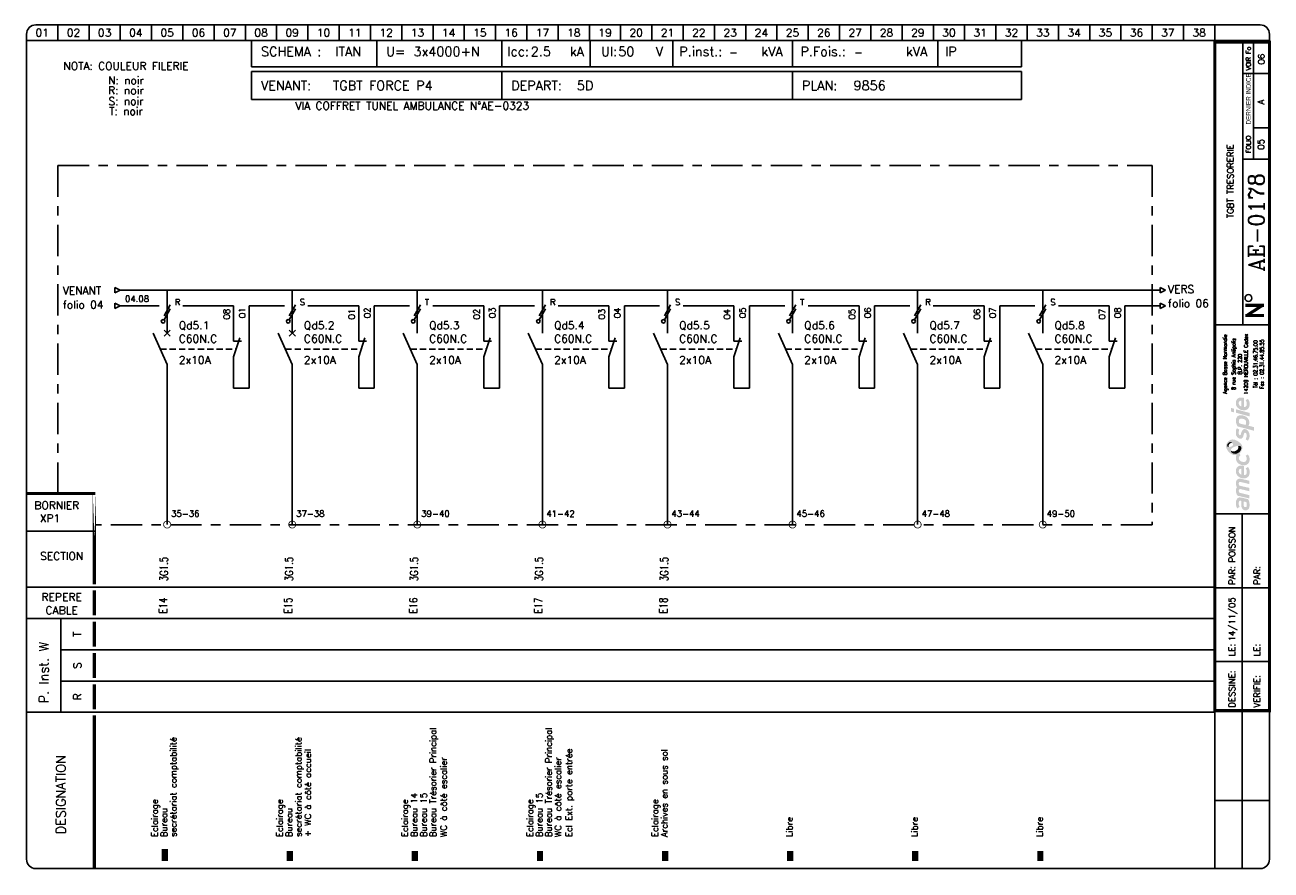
# Model space of a CAD drawing. Header units: millimetres. Extents: x 0 to 398, y -1 to 270.
import ezdxf
from ezdxf.enums import TextEntityAlignment as Align

# ---------------------------------------------------------------- set-up
doc = ezdxf.new("R2010")
doc.units = ezdxf.units.MM
doc.header["$LTSCALE"] = 20
doc.header["$MEASUREMENT"] = 0
doc.linetypes.add('AXES', pattern=[0.95, 0.5, -0.15, 0.15, -0.15])
doc.linetypes.add('DISCONTINU', pattern=[0.15, 0.1, -0.05])
for name, color, linetype in [('POINTILLE', 5, 'DISCONTINU'), ('TEXTE', 3, 'Continuous'), ('TRAIAXE', 6, 'AXES'), ('TRAIFIN', 1, 'Continuous'), ('TRAIGROS', 2, 'Continuous'), ('TRAIMOY', 4, 'Continuous')]:
    doc.layers.add(name, color=color, linetype=linetype)
doc.styles.add('ROMANC', font='romanc')
doc.styles.add('ROMANS8', font='ROMANS8.shx')
doc.styles.get("Standard").update_dxf_attribs({"font": 'simplex.shx'})
doc.styles.add('TEXTE', font='txt8', dxfattribs={"height": 2.5})
doc.styles.add('TXT', font='txt', dxfattribs={"width": 0.8})

# ---------------------------------------------------------------- blocks, each defined once
blk = doc.blocks.new('CART')
at = {"layer": 'TEXTE', "color": 7}
for p, q in [((72.02, 264.91), (72.02, 256.49)), ((112.02, 264.91), (112.02, 256.49)), ((152.02, 264.91), (152.02, 256.49)), ((180.26, 264.91), (180.26, 256.49)), ((206.73, 264.91), (206.73, 256.49)), ((244.98, 264.91), (244.98, 256.49)), ((291.46, 264.91), (291.46, 256.49)), ((318.22, 264.91), (318.22, 256.49)), ((318.22, 256.49), (72.02, 256.49)), ((72, 255), (318.25, 255)), ((72, 246), (72, 255)), ((152, 255), (152, 246)), ((245, 255), (245, 246)), ((318.25, 255), (318.25, 246)), ((318.25, 246), (72, 246)), ((11.02, 79.91), (11.02, 49.91))]:
    blk.add_line(p, q, dxfattribs=at)
at = {"layer": 'TEXTE', "color": 7, "const_width": 1}
for points in [[(395.77, 180.16), (389.77, 180.16)], [(390.27, 176.91), (395.27, 180.16)], [(395.77, 176.91), (389.77, 176.91)]]:
    blk.add_lwpolyline(points, dxfattribs=at)
at = {"layer": 'TEXTE', "color": 7}
blk.add_circle((390.78, 182.5), 1.08, dxfattribs=at)
at = {"layer": 'TRAIAXE', "color": 6}
for p, q in [((10.02, 224.91), (360.02, 224.91)), ((10.02, 119.91), (10.02, 224.91)), ((360.02, 224.91), (360.02, 109.91)), ((360.02, 109.91), (22.02, 109.91))]:
    blk.add_line(p, q, dxfattribs=at)
at = {"layer": 'TRAIFIN', "color": 7}
for p, q in [((10.02, 269.91), (10.02, 264.91)), ((20.02, 269.91), (20.02, 264.91)), ((30.02, 269.91), (30.02, 264.91)), ((40.02, 269.91), (40.02, 264.91)), ((50.02, 269.91), (50.02, 264.91)), ((60.02, 269.91), (60.02, 264.91)), ((70.02, 269.91), (70.02, 264.91)), ((80.02, 269.91), (80.02, 264.91)), ((90.02, 269.91), (90.02, 264.91)), ((100.02, 269.91), (100.02, 264.91)), ((110.02, 269.91), (110.02, 264.91)), ((120.02, 269.91), (120.02, 264.91)), ((130.02, 269.91), (130.02, 264.91)), ((140.02, 269.91), (140.02, 264.91)), ((150.02, 269.91), (150.02, 264.91)), ((160.02, 269.91), (160.02, 264.91)), ((170.02, 269.91), (170.02, 264.91)), ((180.02, 269.91), (180.02, 264.91)), ((190.02, 269.91), (190.02, 264.91)), ((200.02, 269.91), (200.02, 264.91)), ((210.02, 269.91), (210.02, 264.91)), ((220.02, 269.91), (220.02, 264.91)), ((230.02, 269.91), (230.02, 264.91)), ((240.02, 269.91), (240.02, 264.91)), ((250.02, 269.91), (250.02, 264.91)), ((260.02, 269.91), (260.02, 264.91)), ((270.02, 269.91), (270.02, 264.91)), ((280.02, 269.91), (280.02, 264.91)), ((290.02, 269.91), (290.02, 264.91)), ((300.02, 269.91), (300.02, 264.91)), ((310.02, 269.91), (310.02, 264.91)), ((320.02, 269.91), (320.02, 264.91)), ((330.02, 269.91), (330.02, 264.91)), ((340.02, 269.91), (340.02, 264.91)), ((350.02, 269.91), (350.02, 264.91)), ((360.02, 269.91), (360.02, 264.91)), ((370.02, 269.91), (370.02, 264.91)), ((380.02, 269.91), (380.02, 264.91)), ((392.43, 226.95), (392.43, 264.41)), ((392.43, 237), (396.98, 237))]:
    blk.add_line(p, q, dxfattribs=at)
at = {"layer": 'TRAIGROS', "color": 7}
for p, q in [((3.02, 269.91), (394.52, 269.91)), ((0.02, 266.91), (0.02, 264.91)), ((397.52, 264.91), (0.02, 264.91)), ((397.52, 264.91), (0.02, 264.91)), ((0.02, 264.91), (0.02, 2.91)), ((389.02, 173.91), (389.02, 264.41)), ((397.52, 266.91), (397.52, 264.91)), ((397.52, 2.91), (397.52, 264.91)), ((389.02, 254.41), (397.02, 254.41)), ((389.02, 226.92), (397.02, 226.92)), ((380.02, 173.91), (397.52, 173.91)), ((380.02, 113.43), (397.53, 113.43)), ((0.02, 107.91), (22.02, 107.91)), ((0.02, 89.91), (380.02, 89.91)), ((11.02, 79.91), (0.02, 79.91)), ((11.02, 79.91), (380.02, 79.91)), ((11.02, 69.91), (380.02, 69.91)), ((11.02, 59.91), (380.02, 59.91)), ((0.02, 49.91), (380.02, 49.91)), ((380.02, -0.12), (380.02, 50.43)), ((3.02, -0.09), (394.52, -0.09))]:
    blk.add_line(p, q, dxfattribs=at)
for points, const_width in [([(380.02, 264.41), (380.02, 50.43), (397.52, 50.43), (397.52, 264.41), (380.02, 264.41)], 1), ([(0.02, 119.91), (22.02, 119.91)], 1), ([(21.73, 88.91), (21.73, 80.91)], 1), ([(21.73, 78.91), (21.73, 70.91)], 1), ([(21.73, 68.91), (21.73, 60.91)], 1), ([(21.73, 58.91), (21.73, 50.91)], 1), ([(21.73, 48.91), (21.73, 43.38)], 1), ([(21.73, 43.38), (21.73, -0.09)], 1), ([(44.23, 6.14), (44.23, 2.27)], 2), ([(84.23, 5.5), (84.23, 2.27)], 2), ([(124.23, 5.5), (124.23, 2.27)], 2), ([(164.23, 5.5), (164.23, 2.27)], 2), ([(204.23, 5.5), (204.23, 2.27)], 2), ([(244.23, 5.5), (244.23, 2.27)], 2), ([(284.23, 5.5), (284.23, 2.27)], 2), ([(324.23, 5.5), (324.23, 2.27)], 2)]:
    blk.add_lwpolyline(points, dxfattribs=dict(at, const_width=const_width))
at = {"layer": 'TRAIGROS', "color": 7, "const_width": 1}
blk.add_lwpolyline([(21.73, 119.95), (21.73, 90.91)], close=True, dxfattribs=at)
at = {"layer": 'TRAIGROS', "color": 7}
for centre, start, end in [((3.02, 266.91), 90, 180), ((394.52, 266.91), 0, 90), ((3.02, 2.91), 180, 270), ((394.52, 2.91), 270, 0)]:
    blk.add_arc(centre, 3, start, end, dxfattribs=at)
at = {"layer": 'TRAIMOY', "color": 7}
for p, q in [((388.77, -0.1), (388.77, 113.43)), ((380.02, 89.73), (397.53, 89.73)), ((380.02, 66.18), (397.53, 66.18)), ((380.02, 21.66), (397.53, 21.66))]:
    blk.add_line(p, q, dxfattribs=at)
at = {"layer": 'TEXTE', "color": 7}
for s, p in [('01', (5.02, 267.41)), ('02', (15.02, 267.41)), ('03', (25.02, 267.41)), ('04', (35.02, 267.41)), ('05', (45.02, 267.41)), ('06', (55.02, 267.41)), ('07', (65.02, 267.41)), ('08', (75.02, 267.41)), ('09', (85.02, 267.41)), ('10', (95.02, 267.41)), ('11', (105.02, 267.41)), ('12', (115.02, 267.41)), ('13', (125.02, 267.41)), ('14', (135.02, 267.41)), ('15', (145.02, 267.41)), ('16', (155.02, 267.41)), ('17', (165.02, 267.41)), ('18', (175.02, 267.41)), ('19', (185.02, 267.41)), ('20', (195.02, 267.41)), ('21', (205.02, 267.41)), ('22', (215.02, 267.41)), ('23', (225.02, 267.41)), ('24', (235.02, 267.41)), ('25', (245.02, 267.41)), ('26', (255.02, 267.41)), ('27', (265.02, 267.41)), ('28', (275.02, 267.41)), ('29', (285.02, 267.41)), ('30', (295.02, 267.41)), ('31', (305.02, 267.41)), ('32', (315.02, 267.41)), ('33', (325.02, 267.41)), ('34', (335.02, 267.41)), ('35', (345.02, 267.41)), ('36', (355.02, 267.41)), ('37', (365.02, 267.41)), ('38', (375.02, 267.41))]:
    blk.add_text(s, height=2.5, dxfattribs=at).set_placement(p, align=Align.MIDDLE)
for s, height, p in [('kA', 3, (173.77, 259.91)), ('Ul:', 3, (183.77, 259.91)), ('P.inst.:', 3, (208.77, 259.91)), ('kVA', 3, (235.02, 259.91)), ('P.Fois.:', 3, (247.52, 259.91)), ('kVA', 3, (281.27, 259.91)), ('SCHEMA :', 3, (75.02, 259.91)), ('U=', 3, (115.02, 259.91)), ('Icc:', 3, (153.77, 259.91)), ('V', 3, (201.27, 259.91)), ('IP', 3, (293.77, 259.91)), ('VENANT:', 3, (75, 249)), ('DEPART:', 3, (155, 249)), ('PLAN:', 3, (248, 249)), ('BORNIER', 2.5, (2.52, 114.91))]:
    blk.add_text(s, height=height, dxfattribs=at).set_placement(p)
at = {"layer": 'TEXTE', "color": 7, "width": 0.867769}
blk.add_text('VOIR Fo', height=1.5, rotation=90, dxfattribs=at).set_placement((391.52, 255.41), (391.52, 262.91), align=Align.FIT)
at = {"layer": 'TEXTE', "color": 7, "style": 'TXT', "width": 0.8}
blk.add_text('DERNIER INDICE', height=1.5, rotation=90, dxfattribs=at).set_placement((391.52, 238.03))
at = {"layer": 'TEXTE', "color": 7}
for s, height, p in [('FOLIO', 1.5, (391.52, 231.67)), ('T', 2.5, (17.52, 74.91)), ('S', 2.5, (17.52, 64.91)), ('R', 2.5, (17.52, 54.91))]:
    blk.add_text(s, height=height, rotation=90, dxfattribs=at).set_placement(p, align=Align.CENTER)
for s, p in [('SECTION', (11.27, 98.66)), ('REPERE', (11.27, 85.59)), ('CABLE', (11.27, 81.3))]:
    blk.add_text(s, height=2.5, dxfattribs=at).set_placement(p, align=Align.CENTER)
for s, height, p in [('PAR:', 2, (386.53, 90.73)), ('PAR:', 2, (394.53, 90.73)), ('P. Inst. W', 3, (7.05, 52.81)), ('LE:', 2, (386.53, 67.86)), ('LE:', 2, (394.53, 67.86)), ('DESSINE:', 2, (386.53, 51.43)), ('VERIFIE:', 2, (394.53, 51.43)), ('DESIGNATION', 3, (12.52, 10.91))]:
    blk.add_text(s, height=height, rotation=90, dxfattribs=at).set_placement(p)
at = {"layer": 'TEXTE', "color": 4, "style": 'ROMANC'}
for tag, height, p in [('FOLIO_SUIVANT', 2, (395.92, 258.95)), ('INDICE', 2, (395.81, 245.26)), ('FOLIO', 2, (395.81, 231.67)), ('NUMERO', 5, (395.81, 206.7))]:
    blk.add_attdef(tag, text='', height=height, rotation=90, dxfattribs=at).set_placement(p, align=Align.CENTER)
for tag, p, height in [('REGIME_DE_NEUTRE', (98.77, 259.91), 3), ('TENSION', (123.77, 259.91), 3), ('ICC', (161.27, 259.91), 3), ('UI', (189.27, 259.91), 3), ('P_INSTAL', (224.73, 259.91), 2.5), ('PUISSSANCE_DE_FOISO', (264.73, 259.91), 2.5), ('VENANT_DE', (98, 249), 3), ('DEPART', (176, 249), 3), ('PLAN', (264.5, 249), 3)]:
    blk.add_attdef(tag, p, '', height=height, dxfattribs=at)
blk.add_attdef('INTITULE_DU_PLAN', text='', height=2, rotation=90, dxfattribs=at).set_placement((385.02, 219.91), align=Align.MIDDLE)
for tag, p in [('DESSINATEUR', (386.55, 97.87)), ('DATE', (386.53, 72.67))]:
    blk.add_attdef(tag, p, '', height=2, rotation=90, dxfattribs=at)
blk = doc.blocks.new('JC')
at = {"layer": 'TEXTE'}
for s, p in [('NOTA: COULEUR FILERIE', (10.73, 20.01)), ('N: noir', (10.73, 15.46)), ('R: noir', (10.73, 12.25)), ('S: noir', (10.73, 8.81)), ('T: noir', (10.73, 5.6))]:
    blk.add_text(s, height=2.5, dxfattribs=at).set_placement(p, align=Align.MIDDLE)
blk = doc.blocks.new('LOGO')
h = blk.add_hatch(color=187)
h.paths.add_polyline_path([(0.27, -25.15), (-0.26, -25.03), (-0.61, -25.01), (-0.96, -25.01), (-1.3, -25.15), (-1.56, -25.39), (-1.76, -25.66), (-1.92, -26.06), (-2.01, -26.61), (-2, -27.13), (-1.95, -27.54), (-1.82, -27.98), (-1.59, -28.49), (-0.78, -28.03), (-0.88, -27.84), (-0.99, -27.58), (-1.06, -27.27), (-1.09, -26.94), (-1.07, -26.65), (-1.03, -26.36), (-0.9, -26.15), (-0.74, -26.05), (-0.59, -26.04), (-0.23, -26.1), (-0.26, -26.47), (-0.29, -26.77), (-0.31, -27.1), (-0.31, -27.41), (-0.26, -27.77), (-0.19, -28.1), (-0.05, -28.44), (0.2, -28.78), (0.48, -28.98), (0.87, -29.11), (1.22, -29.1), (1.58, -29.04), (1.84, -28.87), (2.14, -28.53), (2.3, -28.16), (2.37, -27.71), (2.36, -27.1), (2.28, -26.51), (2.08, -25.89), (1.89, -25.54), (0.84, -25.3)])
h.paths.add_polyline_path([(0.54, -26.31), (1.32, -26.47), (1.41, -26.69), (1.48, -27.01), (1.49, -27.42), (1.48, -27.74), (1.4, -27.9), (1.29, -28.03), (1.14, -28.09), (0.96, -28.1), (0.81, -28.07), (0.69, -27.97), (0.6, -27.85), (0.54, -27.71), (0.5, -27.54), (0.49, -27.3), (0.49, -27.06), (0.5, -26.59)], flags=16)
h.paths.add_polyline_path([(-0.88, -23.47), (-0.97, -23.29), (-1.06, -23.08), (-1.08, -22.86), (-1.05, -22.63), (-0.97, -22.45), (-0.79, -22.36), (-0.5, -22.33), (2.29, -23.01), (2.29, -21.94), (-0.8, -21.24), (-0.96, -21.08), (-1.06, -20.77), (-1.1, -20.45), (-1, -20.2), (-0.87, -20.11), (-0.7, -20.03), (-0.48, -20.05), (2.29, -20.7), (2.29, -19.65), (-0.36, -19.01), (-0.65, -19), (-1.01, -19.01), (-1.3, -19.12), (-1.55, -19.28), (-1.77, -19.54), (-1.9, -19.8), (-1.98, -20), (-2.02, -20.38), (-2.01, -20.76), (-1.91, -21.13), (-1.79, -21.45), (-1.64, -21.71), (-1.75, -21.83), (-1.89, -22.08), (-1.98, -22.36), (-2.01, -22.66), (-2.01, -23), (-1.95, -23.36), (-1.85, -23.71), (-1.69, -24.08), (-1.5, -24.43), (2.29, -25.32), (2.29, -24.26)])
h.paths.add_polyline_path([(-0.19, -14.81), (-0.51, -14.81), (-0.91, -14.88), (-1.19, -15), (-1.42, -15.16), (-1.64, -15.38), (-1.83, -15.67), (-1.95, -15.97), (-2, -16.26), (-2.02, -16.52), (-2.01, -16.84), (-1.96, -17.15), (-1.84, -17.46), (-1.65, -17.81), (-1.41, -18.09), (-1.14, -18.33), (-0.89, -18.51), (-0.59, -18.68), (-0.17, -18.82), (0.24, -18.89), (0.59, -18.91), (0.98, -18.88), (1.37, -18.75), (1.77, -18.51), (2.17, -18.06), (2.33, -17.58), (2.38, -17.11), (2.38, -16.56), (2.33, -16.15), (2.2, -15.79), (2.03, -15.5), (1.82, -15.25), (1.14, -15.68), (1.3, -15.94), (1.42, -16.3), (1.49, -16.68), (1.49, -16.99), (1.43, -17.33), (1.23, -17.63), (0.99, -17.81), (0.79, -17.86), (0.6, -17.84), (0.6, -14.97), (0.23, -14.85)])
h.paths.add_polyline_path([(-0.26, -17.69), (-0.43, -17.64), (-0.58, -17.55), (-0.76, -17.39), (-0.9, -17.24), (-1.01, -17.02), (-1.06, -16.86), (-1.08, -16.63), (-1.06, -16.36), (-0.96, -16.16), (-0.83, -15.98), (-0.62, -15.87), (-0.44, -15.83), (-0.26, -15.83)], flags=16)
h.paths.add_polyline_path([(-0.09, -13.56), (-0.44, -13.4), (-0.74, -13.16), (-0.95, -12.9), (-1.04, -12.61), (-1.08, -12.36), (-1.02, -12.05), (-0.89, -11.83), (-0.73, -11.69), (-0.61, -11.61), (-0.5, -11.55), (-0.88, -10.89), (-1.08, -11.04), (-1.32, -11.18), (-1.51, -11.28), (-1.78, -11.38), (-1.87, -11.55), (-1.97, -11.89), (-2.01, -12.3), (-1.98, -12.76), (-1.82, -13.35), (-1.54, -13.76), (-1.25, -14.08), (-0.85, -14.34), (-0.48, -14.51), (-0.05, -14.65), (0.44, -14.71), (0.94, -14.69), (1.47, -14.5), (1.83, -14.25), (2.09, -13.94), (2.26, -13.6), (2.36, -13.21), (2.39, -12.82), (2.37, -12.43), (2.27, -11.98), (2.07, -11.58), (1.82, -11.23), (1.12, -11.67), (1.29, -11.95), (1.43, -12.27), (1.45, -12.61), (1.43, -12.96), (1.23, -13.36), (0.95, -13.57), (0.61, -13.63), (0.31, -13.63)])
h.paths.add_polyline_path([(1.25, -3.19), (0.94, -3.13), (0.59, -3.14), (0.32, -3.25), (0.1, -3.49), (-0.12, -3.81), (-0.25, -4.17), (-0.38, -4.62), (-0.46, -4.92), (-0.59, -5.03), (-0.74, -5.08), (-0.86, -5.03), (-0.96, -4.94), (-1.06, -4.74), (-1.12, -4.53), (-1.11, -4.23), (-1.07, -3.86), (-1.01, -3.51), (-0.93, -3.23), (-1.72, -2.85), (-1.84, -3.12), (-1.93, -3.4), (-1.97, -3.68), (-2, -3.98), (-2.02, -4.32), (-2, -4.65), (-1.94, -5.01), (-1.8, -5.31), (-1.64, -5.58), (-1.4, -5.84), (-1.11, -6.04), (-0.85, -6.17), (-0.56, -6.2), (-0.24, -6.15), (0.01, -5.99), (0.18, -5.81), (0.32, -5.51), (0.41, -5.18), (0.51, -4.86), (0.57, -4.63), (0.67, -4.45), (0.78, -4.33), (0.97, -4.29), (1.15, -4.35), (1.3, -4.55), (1.41, -4.85), (1.44, -5.24), (1.41, -5.62), (1.33, -5.91), (1.23, -6.15), (1.09, -6.39), (1.78, -6.81), (1.86, -6.74), (1.97, -6.61), (2.14, -6.32), (2.27, -6), (2.36, -5.62), (2.37, -5.24), (2.35, -4.86), (2.3, -4.52), (2.19, -4.21), (2.03, -3.92), (1.85, -3.65), (1.57, -3.35)])
h.paths.add_polyline_path([(1.14, 0.91), (0.82, 1.08), (0.5, 1.2), (0.1, 1.27), (-0.26, 1.3), (-0.73, 1.29), (-1.12, 1.19), (-1.38, 1.04), (-1.61, 0.8), (-1.77, 0.55), (-1.89, 0.33), (-1.98, 0.01), (-2.01, -0.32), (-1.99, -0.65), (-1.95, -1.02), (-1.88, -1.34), (-1.76, -1.63), (-1.63, -1.96), (-1.52, -2.24), (3.84, -3.66), (3.84, -2.51), (1.96, -2.01), (2.11, -1.85), (2.24, -1.56), (2.27, -1.32), (2.29, -1.04), (2.27, -0.75), (2.21, -0.44), (2.07, -0.1), (1.9, 0.2), (1.71, 0.44), (1.43, 0.71)])
h.paths.add_polyline_path([(0.98, -1.77), (-0.92, -1.28), (-0.98, -1.1), (-1.05, -0.84), (-1.07, -0.56), (-1.04, -0.29), (-0.94, -0.06), (-0.77, 0.11), (-0.53, 0.2), (-0.24, 0.22), (0.04, 0.2), (0.35, 0.13), (0.58, 0.05), (0.81, -0.07), (1.02, -0.24), (1.19, -0.46), (1.27, -0.68), (1.28, -0.93), (1.28, -1.16), (1.24, -1.43), (1.15, -1.61)], flags=16)
h.paths.add_polyline_path([(-1.97, 3.22), (-1.97, 2.11), (2.35, 0.95), (2.35, 2.06)])
h.paths.add_polyline_path([(-3.55, 3.65), (-3.55, 2.48), (-2.65, 2.25), (-2.65, 3.43)])
h.paths.add_polyline_path([(-0.19, 6.99), (-0.51, 6.99), (-0.91, 6.92), (-1.19, 6.81), (-1.42, 6.64), (-1.64, 6.43), (-1.83, 6.14), (-1.95, 5.83), (-2, 5.54), (-2.02, 5.28), (-2.01, 4.96), (-1.96, 4.66), (-1.84, 4.34), (-1.65, 4), (-1.41, 3.71), (-1.14, 3.48), (-0.89, 3.29), (-0.59, 3.12), (-0.17, 2.98), (0.24, 2.92), (0.59, 2.89), (0.98, 2.93), (1.37, 3.06), (1.77, 3.29), (2.17, 3.75), (2.33, 4.22), (2.38, 4.7), (2.38, 5.24), (2.33, 5.65), (2.2, 6.02), (2.03, 6.3), (1.82, 6.56), (1.14, 6.13), (1.3, 5.87), (1.42, 5.5), (1.49, 5.12), (1.49, 4.82), (1.43, 4.47), (1.23, 4.17), (0.99, 4), (0.79, 3.94), (0.6, 3.96), (0.6, 6.83), (0.23, 6.96)])
h.paths.add_polyline_path([(-0.26, 4.11), (-0.43, 4.16), (-0.58, 4.26), (-0.76, 4.42), (-0.9, 4.56), (-1.01, 4.78), (-1.06, 4.95), (-1.08, 5.17), (-1.06, 5.44), (-0.96, 5.64), (-0.83, 5.82), (-0.62, 5.93), (-0.44, 5.97), (-0.26, 5.97)], flags=16)
h = blk.add_hatch(color=135)
h.paths.add_polyline_path([(-2.62, -6.48), (-2.99, -6.44), (-3.33, -6.46), (-3.66, -6.54), (-3.9, -6.66), (-4.19, -6.88), (-4.48, -7.12), (-4.72, -7.4), (-4.9, -7.71), (-5.08, -8.08), (-5.15, -8.51), (-5.14, -8.84), (-5.03, -9.22), (-4.88, -9.56), (-4.68, -9.88), (-4.46, -10.22), (-4.19, -10.51), (-3.87, -10.81), (-3.57, -11.02), (-3.23, -11.21), (-2.91, -11.36), (-2.54, -11.44), (-2.16, -11.45), (-1.78, -11.38), (-1.51, -11.28), (-1.32, -11.18), (-1.08, -11.04), (-0.88, -10.89), (-0.73, -10.77), (-0.54, -10.54), (-0.29, -10.22), (-0.06, -9.77), (0.06, -9.2), (0.05, -8.64), (-0.11, -8.22), (-0.36, -7.85), (-0.69, -7.52), (-1.07, -7.21), (-1.43, -6.95), (-1.9, -6.73), (-2.27, -6.57)])
h.paths.add_polyline_path([(-2.94, -7.94), (-2.93, -8.06), (-2.93, -8.18), (-2.98, -8.34), (-3.08, -8.43), (-3.22, -8.54), (-3.43, -8.66), (-3.65, -8.75), (-3.89, -8.84), (-4.16, -8.87), (-4.34, -8.85), (-4.5, -8.82), (-4.67, -8.73), (-4.76, -8.58), (-4.8, -8.43), (-4.79, -8.24), (-4.75, -8.06), (-4.69, -7.92), (-4.59, -7.78), (-4.48, -7.64), (-4.34, -7.51), (-4.19, -7.41), (-4, -7.31), (-3.79, -7.28), (-3.58, -7.31), (-3.42, -7.38), (-3.25, -7.49), (-3.12, -7.62), (-3.02, -7.79)], flags=16)
h.paths.add_polyline_path([(-1.84, -8.57), (-1.32, -8.49), (-1.12, -8.49), (-0.87, -8.49), (-0.65, -8.57), (-0.45, -8.72), (-0.32, -8.9), (-0.26, -9.1), (-0.28, -9.35), (-0.35, -9.63), (-0.51, -9.97), (-0.73, -10.32), (-1.02, -10.58), (-1.39, -10.82), (-1.78, -10.98), (-2.23, -11.04), (-2.55, -11.01), (-2.82, -10.95), (-3.16, -10.77), (-3.4, -10.52), (-3.53, -10.28), (-3.6, -10.02), (-3.6, -9.73), (-3.5, -9.48), (-3.31, -9.23), (-3, -9.04), (-2.68, -8.88), (-2.26, -8.71)], flags=16)
h = blk.add_hatch(color=253)
h.paths.add_polyline_path([(-4, -7.31), (-4.19, -7.41), (-4.34, -7.51), (-4.48, -7.64), (-4.59, -7.78), (-4.69, -7.92), (-4.75, -8.06), (-4.79, -8.24), (-4.8, -8.43), (-4.76, -8.58), (-4.67, -8.73), (-4.5, -8.82), (-4.34, -8.85), (-4.36, -8.64), (-4.33, -8.43), (-4.27, -8.21), (-4.19, -8.05), (-4.09, -7.91), (-3.95, -7.79), (-3.82, -7.69), (-3.65, -7.62), (-3.47, -7.58), (-3.28, -7.58), (-3.12, -7.62), (-3.25, -7.49), (-3.42, -7.38), (-3.58, -7.31), (-3.79, -7.28)])
h.paths.add_polyline_path([(-0.87, -8.49), (-1.12, -8.49), (-1.32, -8.49), (-1.27, -8.65), (-1.22, -8.89), (-1.24, -9.17), (-1.31, -9.4), (-1.45, -9.63), (-1.67, -9.84), (-1.91, -10), (-2.2, -10.15), (-2.48, -10.22), (-2.71, -10.25), (-2.97, -10.24), (-3.22, -10.21), (-3.44, -10.12), (-3.6, -10.02), (-3.53, -10.28), (-3.4, -10.52), (-3.16, -10.77), (-2.82, -10.95), (-2.55, -11.01), (-2.23, -11.04), (-1.78, -10.98), (-1.39, -10.82), (-1.02, -10.58), (-0.73, -10.32), (-0.51, -9.97), (-0.35, -9.63), (-0.28, -9.35), (-0.26, -9.1), (-0.32, -8.9), (-0.45, -8.72), (-0.65, -8.57)])
at = {"color": 7, "style": 'ROMANS8', "width": 0.8}
for s, height, p in [('Agence Basse Normandie', 1.2384, (-4.85, 17.68)), ('8 rue Sophia Antipolis', 1.2384, (-2.12, 17.68)), ('14209 HEROUVILLE Cedex', 1.2384, (1.84, 17.68)), ('B.P. 220', 1.238, (-0.08, 17.68)), ('Tél : 02.31.46.75.00', 1.2384, (4.88, 17.68)), ('Fax : 02.31.44.85.55', 1.2384, (6.91, 17.68))]:
    blk.add_text(s, height=height, rotation=90, dxfattribs=at).set_placement(p, align=Align.CENTER)
blk = doc.blocks.new('U100')
at = {"layer": 'TRAIFIN'}
for p, q in [((1.11, 2.62), (-0.89, -0.88)), ((-0.89, -2.13), (1.11, 1.37))]:
    blk.add_line(p, q, dxfattribs=at)
blk.add_circle((-1.18, -2.64), 0.585, dxfattribs=at)
blk = doc.blocks.new('R12')
at = {"layer": 'TRAIFIN'}
blk.add_line((0, 0), (0, 10), dxfattribs=at)
at = {"layer": 'TRAIGROS'}
for p, q in [((2, 16), (0, 10)), ((0, 15), (2.5, 15))]:
    blk.add_line(p, q, dxfattribs=at)
blk = doc.blocks.new('U75')
at = {"layer": 'TRAIFIN', "const_width": 0.25}
blk.add_lwpolyline([(-1.125, 0, 1), (1.125, 0, 1)], format="xyb", close=True, dxfattribs=at)

msp = doc.modelspace()

# ---------------------------------------------------------------- linework, layer by layer
for p, q in [((28.22, 185.89), (30, 185)), ((28.22, 185.89), (28.22, 184.11)), ((28.22, 184.11), (30, 185)), ((362.5, 185.89), (364.28, 185)), ((362.5, 185.89), (362.5, 184.11)), ((362.5, 184.11), (364.28, 185)), ((28.22, 180.89), (30, 180)), ((28.22, 180.89), (28.22, 179.11)), ((28.22, 179.11), (30, 180)), ((362.5, 180.89), (364.28, 180)), ((362.5, 180.89), (362.5, 179.11)), ((362.5, 179.11), (364.28, 180))]:
    msp.add_line(p, q)
at = {"layer": 'POINTILLE'}
for p, q in [((42.8, 166.14), (67.06, 166.14)), ((82.8, 166.14), (107.06, 166.14)), ((122.8, 166.14), (147.06, 166.14)), ((162.8, 166.14), (187.06, 166.14)), ((202.8, 166.14), (227.06, 166.14)), ((242.8, 166.14), (267.06, 166.14)), ((282.8, 166.14), (307.06, 166.14)), ((322.8, 166.14), (347.06, 166.14))]:
    msp.add_line(p, q, dxfattribs=at)
at = {"layer": 'TRAIFIN'}
for p, q in [((66.25, 168.71), (66.25, 180)), ((71.25, 153.64), (71.25, 180)), ((106.25, 168.71), (106.25, 180)), ((111.25, 153.64), (111.25, 180)), ((146.25, 168.71), (146.25, 180)), ((151.25, 153.64), (151.25, 180)), ((186.25, 168.71), (186.25, 180)), ((191.25, 153.64), (191.25, 180)), ((226.25, 168.71), (226.25, 180)), ((231.25, 153.64), (231.25, 180)), ((266.25, 168.71), (266.25, 180)), ((271.25, 153.64), (271.25, 180)), ((306.25, 168.71), (306.25, 180)), ((311.25, 153.64), (311.25, 180)), ((346.25, 168.71), (346.25, 180)), ((351.25, 153.64), (351.25, 180)), ((66.25, 153.71), (66.25, 153.64)), ((66.25, 153.64), (71.25, 153.64)), ((106.25, 153.71), (106.25, 153.64)), ((106.25, 153.64), (111.25, 153.64)), ((146.25, 153.71), (146.25, 153.64)), ((146.25, 153.64), (151.25, 153.64)), ((186.25, 153.71), (186.25, 153.64)), ((186.25, 153.64), (191.25, 153.64)), ((226.25, 153.71), (226.25, 153.64)), ((226.25, 153.64), (231.25, 153.64)), ((266.25, 153.71), (266.25, 153.64)), ((266.25, 153.64), (271.25, 153.64)), ((306.25, 153.71), (306.25, 153.64)), ((306.25, 153.64), (311.25, 153.64)), ((346.25, 153.71), (346.25, 153.64)), ((346.25, 153.64), (351.25, 153.64))]:
    msp.add_line(p, q, dxfattribs=at)
for points in [[(30, 180), (42.5, 180)], [(50, 180), (66.25, 180)], [(50, 180), (66.25, 180)], [(71.25, 180), (82.5, 180)], [(90, 180), (106.25, 180)], [(111.25, 180), (122.5, 180)], [(130, 180), (146.25, 180)], [(151.25, 180), (162.5, 180)], [(170, 180), (186.25, 180)], [(191.25, 180), (202.5, 180)], [(210, 180), (226.25, 180)], [(231.25, 180), (242.5, 180)], [(250, 180), (266.25, 180)], [(271.25, 180), (282.5, 180)], [(290, 180), (306.25, 180)], [(311.25, 180), (322.5, 180)], [(330, 180), (346.25, 180)], [(351.25, 180), (362.5, 180)]]:
    msp.add_lwpolyline(points, dxfattribs=at)
at = {"layer": 'TRAIGROS'}
for p, q in [((362.5, 185), (30, 185)), ((44, 170.25), (46, 172.25)), ((44, 172.25), (46, 170.25)), ((84, 172.25), (86, 170.25)), ((84, 170.25), (86, 172.25)), ((40.5, 171.25), (45, 161.25)), ((80.5, 171.25), (85, 161.25)), ((120.5, 171.25), (125, 161.25)), ((160.5, 171.25), (165, 161.25)), ((200.5, 171.25), (205, 161.25)), ((240.5, 171.25), (245, 161.25)), ((280.5, 171.25), (285, 161.25)), ((320.5, 171.25), (325, 161.25))]:
    msp.add_line(p, q, dxfattribs=at)
at = {"layer": 'TRAIMOY'}
for p, q in [((45, 185), (45, 171.25)), ((85, 185), (85, 171.25)), ((125, 185), (125, 171.25)), ((165, 185), (165, 171.25)), ((205, 185), (205, 171.25)), ((245, 185), (245, 171.25)), ((285, 185), (285, 171.25)), ((325, 185), (325, 171.25)), ((45, 161.25), (45, 110)), ((85, 161.25), (85, 110)), ((125, 161.25), (125, 110)), ((165, 161.25), (165, 110)), ((205, 161.25), (205, 110)), ((245, 161.25), (245, 110)), ((285, 161.25), (285, 110)), ((325, 161.25), (325, 110))]:
    msp.add_line(p, q, dxfattribs=at)

# ---------------------------------------------------------------- block references
msp.add_blockref('CART', (0, 0)).add_auto_attribs({'INTITULE_DU_PLAN': 'TGBT TRESORERIE', 'NUMERO': 'AE-0178', 'FOLIO': '05', 'INDICE': 'A', 'FOLIO_SUIVANT': '06', 'REGIME_DE_NEUTRE': 'ITAN', 'TENSION': '3x4000+N', 'ICC': '2.5', 'UI': '50', 'P_INSTAL': '-', 'PUISSSANCE_DE_FOISO': '-', 'VENANT_DE': 'TGBT FORCE P4', 'DEPART': '5D', 'PLAN': '9856', 'DATE': '14/11/05', 'DESSINATEUR': 'POISSON'})
for name, p in [('JC', (21.1, 236.75)), ('LOGO', (388.77, 143.67))]:
    msp.add_blockref(name, p)
at = {"layer": 'TEXTE'}
for p in [(66.25, 153.71), (106.25, 153.71), (146.25, 153.71), (186.25, 153.71), (226.25, 153.71), (266.25, 153.71), (306.25, 153.71), (346.25, 153.71)]:
    msp.add_blockref('R12', p, dxfattribs=at)
at = {"layer": 'TRAIFIN'}
for p in [(45, 110), (85, 110), (125, 110), (165, 110), (205, 110), (245, 110), (285, 110), (325, 110)]:
    msp.add_blockref('U75', p, dxfattribs=at)
at = {"layer": 'TRAIMOY'}
for p in [(44.89, 177.68), (84.89, 177.68), (124.89, 177.68), (164.89, 177.68), (204.89, 177.68), (244.89, 177.68), (284.89, 177.68), (324.89, 177.68)]:
    msp.add_blockref('U100', p, dxfattribs=at)

# ---------------------------------------------------------------- texts
at = {"layer": 'TEXTE'}
for s, height, p in [('VENANT', 2.5, (11.6, 183.64)), ('VERS', 2.5, (365.05, 184.08)), ('folio 04', 2.5, (11.6, 179.12)), ('R', 2, (47.39, 180.18)), ('S', 2, (87.39, 180.18)), ('T', 2, (127.39, 180.18)), ('R', 2, (167.39, 180.18)), ('S', 2, (207.39, 180.18)), ('T', 2, (247.39, 180.18)), ('R', 2, (287.39, 180.18)), ('S', 2, (327.39, 180.18)), ('folio 06', 2.5, (365.05, 179.55)), ('Qd5.1', 2.5, (48.75, 172.5)), ('Qd5.2', 2.5, (88.75, 172.5)), ('Qd5.3', 2.5, (128.75, 172.5)), ('Qd5.4', 2.5, (168.75, 172.5)), ('Qd5.5', 2.5, (208.75, 172.5)), ('Qd5.6', 2.5, (248.75, 172.5)), ('Qd5.7', 2.5, (288.75, 172.5)), ('Qd5.8', 2.5, (328.75, 172.5)), ('C60N.C', 2.5, (48.75, 168.21)), ('C60N.C', 2.5, (88.75, 168.21)), ('C60N.C', 2.5, (128.75, 168.21)), ('C60N.C', 2.5, (168.75, 168.21)), ('C60N.C', 2.5, (208.75, 168.21)), ('C60N.C', 2.5, (248.75, 168.21)), ('C60N.C', 2.5, (288.75, 168.21)), ('C60N.C', 2.5, (328.75, 168.21)), ('2x10A', 2.5, (48.75, 161.43)), ('2x10A', 2.5, (88.75, 161.43)), ('2x10A', 2.5, (128.75, 161.43)), ('2x10A', 2.5, (168.75, 161.43)), ('2x10A', 2.5, (208.75, 161.43)), ('2x10A', 2.5, (248.75, 161.43)), ('2x10A', 2.5, (288.75, 161.43)), ('2x10A', 2.5, (328.75, 161.43)), ('35-36', 2, (46.25, 112.5)), ('37-38', 2, (86.25, 112.5)), ('39-40', 2, (126.25, 112.5)), ('41-42', 2, (166.25, 112.5)), ('43-44', 2, (206.25, 112.5)), ('45-46', 2, (246.25, 112.5)), ('47-48', 2, (286.25, 112.5)), ('49-50', 2, (326.25, 112.5))]:
    msp.add_text(s, height=height, dxfattribs=at).set_placement(p)
msp.add_text('04.08', height=2, dxfattribs=at).set_placement((35.37, 182.25), align=Align.MIDDLE)
for s, p in [('08', (64, 177.33)), ('01', (69, 177.76)), ('01', (104, 177.33)), ('02', (109, 177.76)), ('02', (144, 177.33)), ('03', (149, 177.76)), ('03', (184, 177.33)), ('04', (189, 177.76)), ('04', (224, 177.33)), ('05', (229, 177.76)), ('05', (264, 177.33)), ('06', (269, 177.76)), ('06', (304, 177.33)), ('07', (309, 177.76)), ('07', (344, 177.33)), ('08', (349, 177.76))]:
    msp.add_text(s, height=2, rotation=90, dxfattribs=at).set_placement(p, align=Align.MIDDLE)
at = {"layer": 'TEXTE', "color": 4}
msp.add_text(' XP1', height=2.5, dxfattribs=at).set_placement((2.52, 110.74))
at = {"layer": 'TEXTE', "style": 'TEXTE', "width": 0.8}
for s, p in [('3G1.5', (45.19, 95.75)), ('3G1.5', (85.19, 95.75)), ('3G1.5', (125.19, 95.75)), ('3G1.5', (165.19, 95.75)), ('3G1.5', (205.19, 95.75)), ('E14', (44.96, 84.09)), ('E15', (84.96, 84.09)), ('E16', (124.96, 84.09)), ('E17', (164.96, 84.09)), ('E18', (204.96, 84.09))]:
    msp.add_text(s, height=2.5, rotation=90, dxfattribs=at).set_placement(p, align=Align.CENTER)
at = {"layer": 'TEXTE', "ltscale": 0.9}
for s, p in [('secrétariat comptabilité', (48, 10)), ('secrétariat comptabilité', (88, 10)), ('Bureau Trésorier Principal', (131, 10)), ('Bureau Trésorier Principal', (168, 10)), ('+ WC à côté accueil', (91, 10)), ('WC à côté escalier', (134.41, 10)), ('WC à côté escalier', (171, 10)), ('Ecl Ext. porte entrée', (174.5, 10)), ('Archives en sous sol', (205, 10)), ('Eclairage', (42, 10)), ('Eclairage', (82, 10)), ('Eclairage', (122, 10)), ('Bureau 14', (125, 10)), ('Bureau 15', (128, 10)), ('Eclairage', (162, 10)), ('Bureau 15', (165, 10)), ('Eclairage', (202, 10)), ('Bureau', (45, 10)), ('Bureau', (85, 10)), ('Libre', (245, 10)), ('Libre', (285, 10)), ('Libre', (325, 10))]:
    msp.add_text(s, height=2, rotation=90, dxfattribs=at).set_placement(p)
at = {"layer": 'TRAIFIN', "insert": (85.99, 245.28), "char_height": 2.5, "width": 110.432, "attachment_point": 1}
msp.add_mtext('VIA COFFRET TUNEL AMBULANCE N°AE-0323', dxfattribs=at)

doc.saveas('drawing.dxf')
